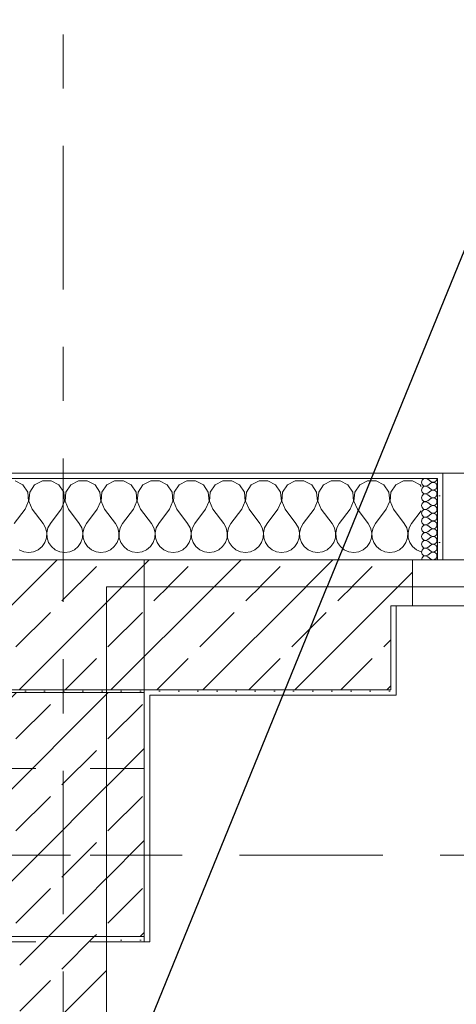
# Model space of a CAD drawing. Header units: metres. Extents: x -4 to 100, y -11 to 17.
# Tile 188 of 256: x 11.25 to 12.056, y 12.875 to 14.691. Entities that reach past the tile are written whole.
import ezdxf

# ---------------------------------------------------------------- set-up
doc = ezdxf.new("R2010")
doc.units = ezdxf.units.M
doc.header["$MEASUREMENT"] = 0
for name, pattern in [('Achse', [0.2, 0.1, -0.05, 0, -0.05]), ('Strichlinie doppelt', [0.546806, 0.264583, -0.105833, 0.070556, -0.105833]), ('Untersicht', [0.1, 0.075, -0.025]), ('Wipeout_Contour', [1, 0, -1])]:
    doc.linetypes.add(name, pattern=pattern)
for name, color, linetype in [('152 - Bemaßung_ Beschriftung.Ausbau', 7, 'Continuous'), ('451 - Universal.Achsen Raster', 7, 'Continuous'), ('603 - Struktur.Bodenplatte_ Decke Roh', 7, 'Continuous'), ('604 - Struktur.Wand Aussen', 7, 'Continuous'), ('605 - Struktur.Wand Innen', 7, 'Continuous'), ('607 - Struktur.Stütze', 7, 'Continuous'), ('608 - Struktur.Träger', 7, 'Continuous'), ('610 - Struktur.Treppe_ Rampe', 7, 'Continuous'), ('613 - Struktur.Fassade', 7, 'Continuous')]:
    doc.layers.add(name, color=color, linetype=linetype)
doc.styles.add('ERSTELLTER_STIL_2', font='txt')
doc.dimstyles.new('ERSTELLTER_STIL__5', dxfattribs={"dimtxt": 0.1, "dimasz": 0.0532, "dimexe": 0.18, "dimexo": 0.0625, "dimgap": 0, "dimtad": 1, "dimtih": 1, "dimtoh": 1, "dimzin": 0, "dimdsep": 46, "dimtxsty": 'ERSTELLTER_STIL_2', "dimblk": 'ARROWHEAD_2', "dimblk1": 'ARROWHEAD_2', "dimblk2": 'ARROWHEAD_2', "dimcen": 0.09, "dimse1": 1, "dimse2": 1, "dimclrd": 7, "dimclre": 7, "dimclrt": 7, "dimazin": 0, "dimtfac": 1, "dimtdec": 4, "dimtmove": 0, "dimatfit": 3, "dimfxl": 1, "dimtolj": 1, "dimtzin": 0, "dimarcsym": 0})
doc.dimstyles.new('ERSTELLTER_STIL__8', dxfattribs={"dimtxt": 0.18, "dimasz": 0.03648, "dimexe": 0.18, "dimexo": 0.0625, "dimgap": 0, "dimtad": 0, "dimtih": 1, "dimtoh": 1, "dimdec": 4, "dimzin": 0, "dimdsep": 46, "dimcen": 0.09, "dimadec": 0, "dimazin": 0, "dimtfac": 1, "dimtdec": 4, "dimtmove": 0, "dimatfit": 3, "dimldrblk": 'ARROWHEAD_11', "dimfxl": 1, "dimtolj": 1, "dimtzin": 0, "dimarcsym": 0})
pattern_1 = [(45, (0, 0), (-0.0848528, 0.0848528), []), (45, (-0.04243, 0.04243), (-0.0848528, 0.0848528), [0.09, -0.03])]
pattern_2 = [(45, (0, 0), (-0.01767767, 0.01767767), [0, -0.025])]
pattern_3 = [(0, (0, 0), (0, 0.08660254), [0, -0.05]), (0, (0.025, 0.0433), (0, 0.08660254), [0, -0.05])]

# ---------------------------------------------------------------- blocks, each defined once
blk = doc.blocks.new('*X65')
at = {"layer": '604 - Struktur.Wand Aussen', "color": 7, "linetype": 'Continuous', "lineweight": 5}
for p, q in [((11.2558, 13.833), (11.2415, 13.8407)), ((11.2919, 13.8407), (11.2776, 13.833)), ((11.3081, 13.8407), (11.2919, 13.8407)), ((11.3224, 13.833), (11.3081, 13.8407)), ((11.3585, 13.8407), (11.3442, 13.833)), ((11.3748, 13.8407), (11.3585, 13.8407)), ((11.3891, 13.833), (11.3748, 13.8407)), ((11.4252, 13.8407), (11.4109, 13.833)), ((11.4415, 13.8407), (11.4252, 13.8407)), ((11.4558, 13.833), (11.4415, 13.8407)), ((11.4919, 13.8407), (11.4776, 13.833)), ((11.5081, 13.8407), (11.4919, 13.8407)), ((11.5224, 13.833), (11.5081, 13.8407)), ((11.5585, 13.8407), (11.5442, 13.833)), ((11.5748, 13.8407), (11.5585, 13.8407)), ((11.5891, 13.833), (11.5748, 13.8407)), ((11.6252, 13.8407), (11.6109, 13.833)), ((11.6415, 13.8407), (11.6252, 13.8407)), ((11.6558, 13.833), (11.6415, 13.8407)), ((11.6919, 13.8407), (11.6776, 13.833)), ((11.7081, 13.8407), (11.6919, 13.8407)), ((11.7224, 13.833), (11.7081, 13.8407)), ((11.7585, 13.8407), (11.7442, 13.833)), ((11.7748, 13.8407), (11.7585, 13.8407)), ((11.7891, 13.833), (11.7748, 13.8407)), ((11.8252, 13.8407), (11.8109, 13.833)), ((11.8415, 13.8407), (11.8252, 13.8407)), ((11.8558, 13.833), (11.8415, 13.8407)), ((11.8919, 13.8407), (11.8776, 13.833)), ((11.9081, 13.8407), (11.8919, 13.8407)), ((11.9224, 13.833), (11.9081, 13.8407)), ((11.9585, 13.8407), (11.9442, 13.833)), ((11.9748, 13.8407), (11.9585, 13.8407)), ((11.9891, 13.833), (11.9748, 13.8407)), ((11.2648, 13.8195), (11.2558, 13.833)), ((11.2776, 13.833), (11.2686, 13.8195)), ((11.3314, 13.8195), (11.3224, 13.833)), ((11.3442, 13.833), (11.3352, 13.8195)), ((11.3981, 13.8195), (11.3891, 13.833)), ((11.4109, 13.833), (11.4019, 13.8195)), ((11.4648, 13.8195), (11.4558, 13.833)), ((11.4776, 13.833), (11.4686, 13.8195)), ((11.5314, 13.8195), (11.5224, 13.833)), ((11.5442, 13.833), (11.5352, 13.8195)), ((11.5981, 13.8195), (11.5891, 13.833)), ((11.6109, 13.833), (11.6019, 13.8195)), ((11.6648, 13.8195), (11.6558, 13.833)), ((11.6776, 13.833), (11.6686, 13.8195)), ((11.7314, 13.8195), (11.7224, 13.833)), ((11.7442, 13.833), (11.7352, 13.8195)), ((11.7981, 13.8195), (11.7891, 13.833)), ((11.8109, 13.833), (11.8019, 13.8195)), ((11.8648, 13.8195), (11.8558, 13.833)), ((11.8776, 13.833), (11.8686, 13.8195)), ((11.9314, 13.8195), (11.9224, 13.833)), ((11.9442, 13.833), (11.9352, 13.8195)), ((11.991, 13.8301), (11.9891, 13.833)), ((11.26, 13.7883), (11.2663, 13.8033)), ((11.2663, 13.8033), (11.2648, 13.8195)), ((11.2686, 13.8195), (11.267, 13.8033)), ((11.267, 13.8033), (11.2733, 13.7883)), ((11.3267, 13.7883), (11.333, 13.8033)), ((11.333, 13.8033), (11.3314, 13.8195)), ((11.3352, 13.8195), (11.3337, 13.8033)), ((11.3337, 13.8033), (11.34, 13.7883)), ((11.3933, 13.7883), (11.3996, 13.8033)), ((11.3996, 13.8033), (11.3981, 13.8195)), ((11.4019, 13.8195), (11.4004, 13.8033)), ((11.4004, 13.8033), (11.4067, 13.7883)), ((11.46, 13.7883), (11.4663, 13.8033)), ((11.4663, 13.8033), (11.4648, 13.8195)), ((11.4686, 13.8195), (11.467, 13.8033)), ((11.467, 13.8033), (11.4733, 13.7883)), ((11.5267, 13.7883), (11.533, 13.8033)), ((11.533, 13.8033), (11.5314, 13.8195)), ((11.5352, 13.8195), (11.5337, 13.8033)), ((11.5337, 13.8033), (11.54, 13.7883)), ((11.5933, 13.7883), (11.5996, 13.8033)), ((11.5996, 13.8033), (11.5981, 13.8195)), ((11.6019, 13.8195), (11.6004, 13.8033)), ((11.6004, 13.8033), (11.6067, 13.7883)), ((11.66, 13.7883), (11.6663, 13.8033)), ((11.6663, 13.8033), (11.6648, 13.8195)), ((11.6686, 13.8195), (11.667, 13.8033)), ((11.667, 13.8033), (11.6733, 13.7883)), ((11.7267, 13.7883), (11.733, 13.8033)), ((11.733, 13.8033), (11.7314, 13.8195)), ((11.7352, 13.8195), (11.7337, 13.8033)), ((11.7337, 13.8033), (11.74, 13.7883)), ((11.7933, 13.7883), (11.7996, 13.8033)), ((11.7996, 13.8033), (11.7981, 13.8195)), ((11.8019, 13.8195), (11.8004, 13.8033)), ((11.8004, 13.8033), (11.8067, 13.7883)), ((11.86, 13.7883), (11.8663, 13.8033)), ((11.8663, 13.8033), (11.8648, 13.8195)), ((11.8686, 13.8195), (11.867, 13.8033)), ((11.867, 13.8033), (11.8733, 13.7883)), ((11.9267, 13.7883), (11.933, 13.8033)), ((11.933, 13.8033), (11.9314, 13.8195)), ((11.9352, 13.8195), (11.9337, 13.8033)), ((11.9337, 13.8033), (11.94, 13.7883)), ((11.26, 13.7883), (11.24, 13.7617)), ((11.2733, 13.7883), (11.2933, 13.7617)), ((11.3267, 13.7883), (11.3067, 13.7617)), ((11.34, 13.7883), (11.36, 13.7617)), ((11.3933, 13.7883), (11.3733, 13.7617)), ((11.4067, 13.7883), (11.4267, 13.7617)), ((11.46, 13.7883), (11.44, 13.7617)), ((11.4733, 13.7883), (11.4933, 13.7617)), ((11.5267, 13.7883), (11.5067, 13.7617)), ((11.54, 13.7883), (11.56, 13.7617)), ((11.5933, 13.7883), (11.5733, 13.7617)), ((11.6067, 13.7883), (11.6267, 13.7617)), ((11.66, 13.7883), (11.64, 13.7617)), ((11.6733, 13.7883), (11.6933, 13.7617)), ((11.7267, 13.7883), (11.7067, 13.7617)), ((11.74, 13.7883), (11.76, 13.7617)), ((11.7933, 13.7883), (11.7733, 13.7617)), ((11.8067, 13.7883), (11.8267, 13.7617)), ((11.86, 13.7883), (11.84, 13.7617)), ((11.8733, 13.7883), (11.8933, 13.7617)), ((11.9267, 13.7883), (11.9067, 13.7617)), ((11.94, 13.7883), (11.96, 13.7617)), ((11.991, 13.7852), (11.9733, 13.7617)), ((11.2978, 13.7536), (11.2933, 13.7617)), ((11.2999, 13.7447), (11.2978, 13.7536)), ((11.3022, 13.7536), (11.3001, 13.7447)), ((11.3067, 13.7617), (11.3022, 13.7536)), ((11.3645, 13.7536), (11.36, 13.7617)), ((11.3665, 13.7447), (11.3645, 13.7536)), ((11.3689, 13.7536), (11.3668, 13.7447)), ((11.3733, 13.7617), (11.3689, 13.7536)), ((11.4311, 13.7536), (11.4267, 13.7617)), ((11.4332, 13.7447), (11.4311, 13.7536)), ((11.4355, 13.7536), (11.4335, 13.7447)), ((11.44, 13.7617), (11.4355, 13.7536)), ((11.4978, 13.7536), (11.4933, 13.7617)), ((11.4999, 13.7447), (11.4978, 13.7536)), ((11.5022, 13.7536), (11.5001, 13.7447)), ((11.5067, 13.7617), (11.5022, 13.7536)), ((11.5645, 13.7536), (11.56, 13.7617)), ((11.5665, 13.7447), (11.5645, 13.7536)), ((11.5689, 13.7536), (11.5668, 13.7447)), ((11.5733, 13.7617), (11.5689, 13.7536)), ((11.6311, 13.7536), (11.6267, 13.7617)), ((11.6332, 13.7447), (11.6311, 13.7536)), ((11.6355, 13.7536), (11.6335, 13.7447)), ((11.64, 13.7617), (11.6355, 13.7536)), ((11.6978, 13.7536), (11.6933, 13.7617)), ((11.6999, 13.7447), (11.6978, 13.7536)), ((11.7022, 13.7536), (11.7001, 13.7447)), ((11.7067, 13.7617), (11.7022, 13.7536)), ((11.7645, 13.7536), (11.76, 13.7617)), ((11.7665, 13.7447), (11.7645, 13.7536)), ((11.7689, 13.7536), (11.7668, 13.7447)), ((11.7733, 13.7617), (11.7689, 13.7536)), ((11.8311, 13.7536), (11.8267, 13.7617)), ((11.8332, 13.7447), (11.8311, 13.7536)), ((11.8355, 13.7536), (11.8335, 13.7447)), ((11.84, 13.7617), (11.8355, 13.7536)), ((11.8978, 13.7536), (11.8933, 13.7617)), ((11.8999, 13.7447), (11.8978, 13.7536)), ((11.9022, 13.7536), (11.9001, 13.7447)), ((11.9067, 13.7617), (11.9022, 13.7536)), ((11.9645, 13.7536), (11.96, 13.7617)), ((11.9665, 13.7447), (11.9645, 13.7536)), ((11.9689, 13.7536), (11.9668, 13.7447)), ((11.9733, 13.7617), (11.9689, 13.7536)), ((11.2965, 13.7268), (11.2994, 13.7355)), ((11.2994, 13.7355), (11.2999, 13.7447)), ((11.3001, 13.7447), (11.3006, 13.7355)), ((11.3006, 13.7355), (11.3035, 13.7268)), ((11.3631, 13.7268), (11.3661, 13.7355)), ((11.3661, 13.7355), (11.3665, 13.7447)), ((11.3668, 13.7447), (11.3672, 13.7355)), ((11.3672, 13.7355), (11.3702, 13.7268)), ((11.4298, 13.7268), (11.4328, 13.7355)), ((11.4328, 13.7355), (11.4332, 13.7447)), ((11.4335, 13.7447), (11.4339, 13.7355)), ((11.4339, 13.7355), (11.4369, 13.7268)), ((11.4965, 13.7268), (11.4994, 13.7355)), ((11.4994, 13.7355), (11.4999, 13.7447)), ((11.5001, 13.7447), (11.5006, 13.7355)), ((11.5006, 13.7355), (11.5035, 13.7268)), ((11.5631, 13.7268), (11.5661, 13.7355)), ((11.5661, 13.7355), (11.5665, 13.7447)), ((11.5668, 13.7447), (11.5672, 13.7355)), ((11.5672, 13.7355), (11.5702, 13.7268)), ((11.6298, 13.7268), (11.6328, 13.7355)), ((11.6328, 13.7355), (11.6332, 13.7447)), ((11.6335, 13.7447), (11.6339, 13.7355)), ((11.6339, 13.7355), (11.6369, 13.7268)), ((11.6965, 13.7268), (11.6994, 13.7355)), ((11.6994, 13.7355), (11.6999, 13.7447)), ((11.7001, 13.7447), (11.7006, 13.7355)), ((11.7006, 13.7355), (11.7035, 13.7268)), ((11.7631, 13.7268), (11.7661, 13.7355)), ((11.7661, 13.7355), (11.7665, 13.7447)), ((11.7668, 13.7447), (11.7672, 13.7355)), ((11.7672, 13.7355), (11.7702, 13.7268)), ((11.8298, 13.7268), (11.8328, 13.7355)), ((11.8328, 13.7355), (11.8332, 13.7447)), ((11.8335, 13.7447), (11.8339, 13.7355)), ((11.8339, 13.7355), (11.8369, 13.7268)), ((11.8965, 13.7268), (11.8994, 13.7355)), ((11.8994, 13.7355), (11.8999, 13.7447)), ((11.9001, 13.7447), (11.9006, 13.7355)), ((11.9006, 13.7355), (11.9035, 13.7268)), ((11.9631, 13.7268), (11.9661, 13.7355)), ((11.9661, 13.7355), (11.9665, 13.7447)), ((11.9668, 13.7447), (11.9672, 13.7355)), ((11.9672, 13.7355), (11.9702, 13.7268)), ((11.2491, 13.7133), (11.2576, 13.7096)), ((11.2758, 13.7096), (11.2842, 13.7133)), ((11.2842, 13.7133), (11.2913, 13.7192)), ((11.2913, 13.7192), (11.2965, 13.7268)), ((11.3035, 13.7268), (11.3087, 13.7192)), ((11.3087, 13.7192), (11.3158, 13.7133)), ((11.3158, 13.7133), (11.3242, 13.7096)), ((11.3424, 13.7096), (11.3509, 13.7133)), ((11.3509, 13.7133), (11.3579, 13.7192)), ((11.3579, 13.7192), (11.3631, 13.7268)), ((11.3702, 13.7268), (11.3754, 13.7192)), ((11.3754, 13.7192), (11.3825, 13.7133)), ((11.3825, 13.7133), (11.3909, 13.7096)), ((11.4091, 13.7096), (11.4175, 13.7133)), ((11.4175, 13.7133), (11.4246, 13.7192)), ((11.4246, 13.7192), (11.4298, 13.7268)), ((11.4369, 13.7268), (11.4421, 13.7192)), ((11.4421, 13.7192), (11.4491, 13.7133)), ((11.4491, 13.7133), (11.4576, 13.7096)), ((11.4758, 13.7096), (11.4842, 13.7133)), ((11.4842, 13.7133), (11.4913, 13.7192)), ((11.4913, 13.7192), (11.4965, 13.7268)), ((11.5035, 13.7268), (11.5087, 13.7192)), ((11.5087, 13.7192), (11.5158, 13.7133)), ((11.5158, 13.7133), (11.5242, 13.7096)), ((11.5424, 13.7096), (11.5509, 13.7133)), ((11.5509, 13.7133), (11.5579, 13.7192)), ((11.5579, 13.7192), (11.5631, 13.7268)), ((11.5702, 13.7268), (11.5754, 13.7192)), ((11.5754, 13.7192), (11.5825, 13.7133)), ((11.5825, 13.7133), (11.5909, 13.7096)), ((11.6091, 13.7096), (11.6175, 13.7133)), ((11.6175, 13.7133), (11.6246, 13.7192)), ((11.6246, 13.7192), (11.6298, 13.7268)), ((11.6369, 13.7268), (11.6421, 13.7192)), ((11.6421, 13.7192), (11.6491, 13.7133)), ((11.6491, 13.7133), (11.6576, 13.7096)), ((11.6758, 13.7096), (11.6842, 13.7133)), ((11.6842, 13.7133), (11.6913, 13.7192)), ((11.6913, 13.7192), (11.6965, 13.7268)), ((11.7035, 13.7268), (11.7087, 13.7192)), ((11.7087, 13.7192), (11.7158, 13.7133)), ((11.7158, 13.7133), (11.7242, 13.7096)), ((11.7424, 13.7096), (11.7509, 13.7133)), ((11.7509, 13.7133), (11.7579, 13.7192)), ((11.7579, 13.7192), (11.7631, 13.7268)), ((11.7702, 13.7268), (11.7754, 13.7192)), ((11.7754, 13.7192), (11.7825, 13.7133)), ((11.7825, 13.7133), (11.7909, 13.7096)), ((11.8091, 13.7096), (11.8175, 13.7133)), ((11.8175, 13.7133), (11.8246, 13.7192)), ((11.8246, 13.7192), (11.8298, 13.7268)), ((11.8369, 13.7268), (11.8421, 13.7192)), ((11.8421, 13.7192), (11.8491, 13.7133)), ((11.8491, 13.7133), (11.8576, 13.7096)), ((11.8758, 13.7096), (11.8842, 13.7133)), ((11.8842, 13.7133), (11.8913, 13.7192)), ((11.8913, 13.7192), (11.8965, 13.7268)), ((11.9035, 13.7268), (11.9087, 13.7192)), ((11.9087, 13.7192), (11.9158, 13.7133)), ((11.9158, 13.7133), (11.9242, 13.7096)), ((11.9424, 13.7096), (11.9509, 13.7133)), ((11.9509, 13.7133), (11.9579, 13.7192)), ((11.9579, 13.7192), (11.9631, 13.7268)), ((11.9702, 13.7268), (11.9754, 13.7192)), ((11.9754, 13.7192), (11.9825, 13.7133)), ((11.9825, 13.7133), (11.9909, 13.7096)), ((11.2576, 13.7096), (11.2667, 13.7083)), ((11.2667, 13.7083), (11.2758, 13.7096)), ((11.3242, 13.7096), (11.3333, 13.7083)), ((11.3333, 13.7083), (11.3424, 13.7096)), ((11.3909, 13.7096), (11.4, 13.7083)), ((11.4, 13.7083), (11.4091, 13.7096)), ((11.4576, 13.7096), (11.4667, 13.7083)), ((11.4667, 13.7083), (11.4758, 13.7096)), ((11.5242, 13.7096), (11.5333, 13.7083)), ((11.5333, 13.7083), (11.5424, 13.7096)), ((11.5909, 13.7096), (11.6, 13.7083)), ((11.6, 13.7083), (11.6091, 13.7096)), ((11.6576, 13.7096), (11.6667, 13.7083)), ((11.6667, 13.7083), (11.6758, 13.7096)), ((11.7242, 13.7096), (11.7333, 13.7083)), ((11.7333, 13.7083), (11.7424, 13.7096)), ((11.7909, 13.7096), (11.8, 13.7083)), ((11.8, 13.7083), (11.8091, 13.7096)), ((11.8576, 13.7096), (11.8667, 13.7083)), ((11.8667, 13.7083), (11.8758, 13.7096)), ((11.9242, 13.7096), (11.9333, 13.7083)), ((11.9333, 13.7083), (11.9424, 13.7096)), ((11.9909, 13.7096), (11.991, 13.7096))]:
    blk.add_line(p, q, dxfattribs=at)
blk = doc.blocks.new('*X113')
at = {"layer": '604 - Struktur.Wand Aussen', "color": 7, "linetype": 'Continuous', "lineweight": 5}
for p, q in [((11.9928, 13.8416), (11.9917, 13.8379)), ((11.9957, 13.8442), (11.9928, 13.8416)), ((11.9995, 13.845), (11.9957, 13.8442)), ((12.0031, 13.8436), (11.9995, 13.845)), ((12.0031, 13.8436), (12.0088, 13.8393)), ((12.0088, 13.8393), (12.0106, 13.8383)), ((12.0163, 13.8386), (12.018, 13.8397)), ((12.018, 13.8397), (12.0192, 13.8412)), ((12.0192, 13.8412), (12.02, 13.843)), ((12.02, 13.843), (12.0203, 13.845)), ((11.9917, 13.8379), (11.9928, 13.8341)), ((11.9928, 13.8273), (11.9917, 13.8236)), ((11.9917, 13.8236), (11.9928, 13.8198)), ((11.9928, 13.8341), (11.9957, 13.8315)), ((11.9957, 13.83), (11.9928, 13.8273)), ((11.9957, 13.8315), (11.9995, 13.8307)), ((11.9995, 13.8307), (11.9957, 13.83)), ((11.9995, 13.8307), (12.0031, 13.8321)), ((12.0031, 13.8293), (11.9995, 13.8307)), ((12.0031, 13.8321), (12.0088, 13.8364)), ((12.0031, 13.8293), (12.0088, 13.825)), ((12.0031, 13.8179), (12.0088, 13.8221)), ((12.0106, 13.8374), (12.0088, 13.8364)), ((12.0088, 13.825), (12.0106, 13.824)), ((12.0106, 13.8231), (12.0088, 13.8221)), ((12.0106, 13.8383), (12.0125, 13.8379)), ((12.0125, 13.8378), (12.0106, 13.8374)), ((12.0106, 13.824), (12.0125, 13.8236)), ((12.0125, 13.8235), (12.0106, 13.8231)), ((12.0125, 13.8379), (12.0145, 13.838)), ((12.0145, 13.8377), (12.0125, 13.8378)), ((12.0125, 13.8236), (12.0145, 13.8237)), ((12.0145, 13.8234), (12.0125, 13.8235)), ((12.0145, 13.838), (12.0163, 13.8386)), ((12.0163, 13.8371), (12.0145, 13.8377)), ((12.0145, 13.8237), (12.0163, 13.8243)), ((12.0163, 13.8228), (12.0145, 13.8234)), ((12.018, 13.836), (12.0163, 13.8371)), ((12.0163, 13.8243), (12.018, 13.8254)), ((12.018, 13.8217), (12.0163, 13.8228)), ((12.0192, 13.8345), (12.018, 13.836)), ((12.018, 13.8254), (12.0192, 13.827)), ((12.0192, 13.8202), (12.018, 13.8217)), ((12.02, 13.8327), (12.0192, 13.8345)), ((12.0192, 13.827), (12.02, 13.8288)), ((12.0203, 13.8307), (12.02, 13.8327)), ((12.02, 13.8288), (12.0203, 13.8307)), ((11.9928, 13.813), (11.9917, 13.8093)), ((11.9917, 13.8093), (11.9928, 13.8055)), ((11.9928, 13.8198), (11.9957, 13.8172)), ((11.9957, 13.8157), (11.9928, 13.813)), ((11.9928, 13.8055), (11.9957, 13.8029)), ((11.9957, 13.8172), (11.9995, 13.8165)), ((11.9995, 13.8164), (11.9957, 13.8157)), ((11.9957, 13.8029), (11.9995, 13.8022)), ((11.9995, 13.8165), (12.0031, 13.8179)), ((12.0031, 13.815), (11.9995, 13.8164)), ((11.9995, 13.8022), (12.0031, 13.8036)), ((12.0031, 13.815), (12.0088, 13.8107)), ((12.0031, 13.8036), (12.0088, 13.8079)), ((12.0088, 13.8107), (12.0106, 13.8098)), ((12.0106, 13.8088), (12.0088, 13.8079)), ((12.0106, 13.8098), (12.0125, 13.8093)), ((12.0125, 13.8093), (12.0106, 13.8088)), ((12.0125, 13.8093), (12.0145, 13.8094)), ((12.0145, 13.8092), (12.0125, 13.8093)), ((12.0145, 13.8094), (12.0163, 13.81)), ((12.0163, 13.8085), (12.0145, 13.8092)), ((12.0163, 13.81), (12.018, 13.8112)), ((12.018, 13.8074), (12.0163, 13.8085)), ((12.018, 13.8112), (12.0192, 13.8127)), ((12.0192, 13.8059), (12.018, 13.8074)), ((12.02, 13.8184), (12.0192, 13.8202)), ((12.0192, 13.8127), (12.02, 13.8145)), ((12.02, 13.8041), (12.0192, 13.8059)), ((12.0203, 13.8164), (12.02, 13.8184)), ((12.02, 13.8145), (12.0203, 13.8164)), ((12.0203, 13.8021), (12.02, 13.8041)), ((11.9928, 13.7988), (11.9917, 13.795)), ((11.9917, 13.795), (11.9928, 13.7912)), ((11.9957, 13.8014), (11.9928, 13.7988)), ((11.9928, 13.7912), (11.9957, 13.7886)), ((11.9957, 13.7871), (11.9928, 13.7845)), ((11.9995, 13.8021), (11.9957, 13.8014)), ((11.9957, 13.7886), (11.9995, 13.7879)), ((11.9995, 13.7878), (11.9957, 13.7871)), ((12.0031, 13.8007), (11.9995, 13.8021)), ((11.9995, 13.7879), (12.0031, 13.7893)), ((12.0031, 13.7864), (11.9995, 13.7878)), ((12.0031, 13.8007), (12.0088, 13.7964)), ((12.0031, 13.7893), (12.0088, 13.7936)), ((12.0031, 13.7864), (12.0088, 13.7821)), ((12.0088, 13.7964), (12.0106, 13.7955)), ((12.0106, 13.7945), (12.0088, 13.7936)), ((12.0106, 13.7955), (12.0125, 13.795)), ((12.0125, 13.795), (12.0106, 13.7945)), ((12.0125, 13.795), (12.0145, 13.7951)), ((12.0145, 13.7949), (12.0125, 13.795)), ((12.0145, 13.7951), (12.0163, 13.7958)), ((12.0163, 13.7942), (12.0145, 13.7949)), ((12.0163, 13.7958), (12.018, 13.7969)), ((12.018, 13.7931), (12.0163, 13.7942)), ((12.018, 13.7969), (12.0192, 13.7984)), ((12.0192, 13.7916), (12.018, 13.7931)), ((12.0192, 13.7984), (12.02, 13.8002)), ((12.02, 13.7898), (12.0192, 13.7916)), ((12.0192, 13.7841), (12.02, 13.7859)), ((12.02, 13.8002), (12.0203, 13.8021)), ((12.0203, 13.7879), (12.02, 13.7898)), ((12.02, 13.7859), (12.0203, 13.7879)), ((11.9928, 13.7845), (11.9917, 13.7807)), ((11.9917, 13.7807), (11.9928, 13.777)), ((11.9928, 13.7702), (11.9917, 13.7664)), ((11.9928, 13.777), (11.9957, 13.7743)), ((11.9957, 13.7728), (11.9928, 13.7702)), ((11.9957, 13.7743), (11.9995, 13.7736)), ((11.9995, 13.7735), (11.9957, 13.7728)), ((11.9995, 13.7736), (12.0031, 13.775)), ((12.0031, 13.7721), (11.9995, 13.7735)), ((12.0031, 13.775), (12.0088, 13.7793)), ((12.0031, 13.7721), (12.0088, 13.7679)), ((12.0088, 13.7821), (12.0106, 13.7812)), ((12.0106, 13.7802), (12.0088, 13.7793)), ((12.0088, 13.7679), (12.0106, 13.7669)), ((12.0106, 13.7812), (12.0125, 13.7807)), ((12.0125, 13.7807), (12.0106, 13.7802)), ((12.0106, 13.7669), (12.0125, 13.7665)), ((12.0125, 13.7807), (12.0145, 13.7808)), ((12.0145, 13.7806), (12.0125, 13.7807)), ((12.0125, 13.7665), (12.0145, 13.7666)), ((12.0145, 13.7808), (12.0163, 13.7815)), ((12.0163, 13.78), (12.0145, 13.7806)), ((12.0145, 13.7666), (12.0163, 13.7672)), ((12.0163, 13.7815), (12.018, 13.7826)), ((12.018, 13.7788), (12.0163, 13.78)), ((12.0163, 13.7672), (12.018, 13.7683)), ((12.018, 13.7826), (12.0192, 13.7841)), ((12.0192, 13.7773), (12.018, 13.7788)), ((12.018, 13.7683), (12.0192, 13.7698)), ((12.02, 13.7755), (12.0192, 13.7773)), ((12.0192, 13.7698), (12.02, 13.7716)), ((12.0203, 13.7736), (12.02, 13.7755)), ((12.02, 13.7716), (12.0203, 13.7736)), ((11.9917, 13.7664), (11.9928, 13.7627)), ((11.9928, 13.7559), (11.9917, 13.7521)), ((11.9917, 13.7521), (11.9928, 13.7484)), ((11.9928, 13.7627), (11.9957, 13.76)), ((11.9957, 13.7585), (11.9928, 13.7559)), ((11.9928, 13.7484), (11.9957, 13.7458)), ((11.9957, 13.76), (11.9995, 13.7593)), ((11.9995, 13.7593), (11.9957, 13.7585)), ((11.9995, 13.7593), (12.0031, 13.7607)), ((12.0031, 13.7579), (11.9995, 13.7593)), ((12.0031, 13.7607), (12.0088, 13.765)), ((12.0031, 13.7579), (12.0088, 13.7536)), ((12.0031, 13.7464), (12.0088, 13.7507)), ((12.0106, 13.766), (12.0088, 13.765)), ((12.0088, 13.7536), (12.0106, 13.7526)), ((12.0106, 13.7517), (12.0088, 13.7507)), ((12.0125, 13.7664), (12.0106, 13.766)), ((12.0106, 13.7526), (12.0125, 13.7522)), ((12.0125, 13.7521), (12.0106, 13.7517)), ((12.0145, 13.7663), (12.0125, 13.7664)), ((12.0125, 13.7522), (12.0145, 13.7523)), ((12.0145, 13.752), (12.0125, 13.7521)), ((12.0163, 13.7657), (12.0145, 13.7663)), ((12.0145, 13.7523), (12.0163, 13.7529)), ((12.0163, 13.7514), (12.0145, 13.752)), ((12.018, 13.7646), (12.0163, 13.7657)), ((12.0163, 13.7529), (12.018, 13.754)), ((12.018, 13.7503), (12.0163, 13.7514)), ((12.0192, 13.763), (12.018, 13.7646)), ((12.018, 13.754), (12.0192, 13.7555)), ((12.0192, 13.7488), (12.018, 13.7503)), ((12.02, 13.7612), (12.0192, 13.763)), ((12.0192, 13.7555), (12.02, 13.7573)), ((12.02, 13.747), (12.0192, 13.7488)), ((12.0203, 13.7593), (12.02, 13.7612)), ((12.02, 13.7573), (12.0203, 13.7593)), ((11.9928, 13.7416), (11.9917, 13.7379)), ((11.9917, 13.7379), (11.9928, 13.7341)), ((11.9957, 13.7442), (11.9928, 13.7416)), ((11.9928, 13.7341), (11.9957, 13.7315)), ((11.9957, 13.7458), (11.9995, 13.745)), ((11.9995, 13.745), (11.9957, 13.7442)), ((11.9957, 13.7315), (11.9995, 13.7307)), ((11.9995, 13.7307), (11.9957, 13.73)), ((11.9995, 13.745), (12.0031, 13.7464)), ((12.0031, 13.7436), (11.9995, 13.745)), ((11.9995, 13.7307), (12.0031, 13.7321)), ((12.0031, 13.7293), (11.9995, 13.7307)), ((12.0031, 13.7436), (12.0088, 13.7393)), ((12.0031, 13.7321), (12.0088, 13.7364)), ((12.0088, 13.7393), (12.0106, 13.7383)), ((12.0106, 13.7374), (12.0088, 13.7364)), ((12.0106, 13.7383), (12.0125, 13.7379)), ((12.0125, 13.7378), (12.0106, 13.7374)), ((12.0125, 13.7379), (12.0145, 13.738)), ((12.0145, 13.7377), (12.0125, 13.7378)), ((12.0145, 13.738), (12.0163, 13.7386)), ((12.0163, 13.7371), (12.0145, 13.7377)), ((12.0163, 13.7386), (12.018, 13.7397)), ((12.018, 13.736), (12.0163, 13.7371)), ((12.018, 13.7397), (12.0192, 13.7412)), ((12.0192, 13.7345), (12.018, 13.736)), ((12.0192, 13.7412), (12.02, 13.743)), ((12.02, 13.7327), (12.0192, 13.7345)), ((12.0203, 13.745), (12.02, 13.747)), ((12.02, 13.743), (12.0203, 13.745)), ((12.0203, 13.7307), (12.02, 13.7327)), ((12.02, 13.7288), (12.0203, 13.7307)), ((11.9928, 13.7273), (11.9917, 13.7236)), ((11.9917, 13.7236), (11.9928, 13.7198)), ((11.9928, 13.713), (11.9917, 13.7093)), ((11.9957, 13.73), (11.9928, 13.7273)), ((11.9928, 13.7198), (11.9957, 13.7172)), ((11.9957, 13.7157), (11.9928, 13.713)), ((11.9957, 13.7172), (11.9995, 13.7165)), ((11.9995, 13.7164), (11.9957, 13.7157)), ((11.9995, 13.7165), (12.0031, 13.7179)), ((12.0031, 13.715), (11.9995, 13.7164)), ((12.0031, 13.7293), (12.0088, 13.725)), ((12.0031, 13.7179), (12.0088, 13.7221)), ((12.0031, 13.715), (12.0088, 13.7107)), ((12.0088, 13.725), (12.0106, 13.724)), ((12.0106, 13.7231), (12.0088, 13.7221)), ((12.0106, 13.724), (12.0125, 13.7236)), ((12.0125, 13.7235), (12.0106, 13.7231)), ((12.0125, 13.7236), (12.0145, 13.7237)), ((12.0145, 13.7234), (12.0125, 13.7235)), ((12.0145, 13.7237), (12.0163, 13.7243)), ((12.0163, 13.7228), (12.0145, 13.7234)), ((12.0163, 13.7243), (12.018, 13.7254)), ((12.018, 13.7217), (12.0163, 13.7228)), ((12.018, 13.7254), (12.0192, 13.727)), ((12.0192, 13.7202), (12.018, 13.7217)), ((12.018, 13.7112), (12.0192, 13.7127)), ((12.0192, 13.727), (12.02, 13.7288)), ((12.02, 13.7184), (12.0192, 13.7202)), ((12.0192, 13.7127), (12.02, 13.7145)), ((12.0203, 13.7164), (12.02, 13.7184)), ((12.02, 13.7145), (12.0203, 13.7164)), ((11.9917, 13.7093), (11.9928, 13.7055)), ((11.9928, 13.6988), (11.9917, 13.695)), ((11.9928, 13.7055), (11.9957, 13.7029)), ((11.9957, 13.7014), (11.9928, 13.6988)), ((11.9957, 13.7029), (11.9995, 13.7022)), ((11.9995, 13.7021), (11.9957, 13.7014)), ((11.9995, 13.7022), (12.0031, 13.7036)), ((12.0031, 13.7007), (11.9995, 13.7021)), ((12.0031, 13.7036), (12.0088, 13.7079)), ((12.0031, 13.7007), (12.0088, 13.6964)), ((12.0088, 13.7107), (12.0106, 13.7098)), ((12.0106, 13.7088), (12.0088, 13.7079)), ((12.0088, 13.6964), (12.0106, 13.6955)), ((12.0106, 13.7098), (12.0125, 13.7093)), ((12.0125, 13.7093), (12.0106, 13.7088)), ((12.0106, 13.6955), (12.0125, 13.695)), ((12.0125, 13.7093), (12.0145, 13.7094)), ((12.0145, 13.7092), (12.0125, 13.7093)), ((12.0125, 13.695), (12.0145, 13.6951)), ((12.0145, 13.7094), (12.0163, 13.71)), ((12.0163, 13.7085), (12.0145, 13.7092)), ((12.0145, 13.6951), (12.0163, 13.6958)), ((12.0163, 13.71), (12.018, 13.7112)), ((12.018, 13.7074), (12.0163, 13.7085)), ((12.0163, 13.6958), (12.018, 13.6969)), ((12.0192, 13.7059), (12.018, 13.7074)), ((12.018, 13.6969), (12.0192, 13.6984)), ((12.02, 13.7041), (12.0192, 13.7059)), ((12.0192, 13.6984), (12.02, 13.7002)), ((12.0203, 13.7021), (12.02, 13.7041)), ((12.02, 13.7002), (12.0203, 13.7021))]:
    blk.add_line(p, q, dxfattribs=at)
blk = doc.blocks.new('ARROWHEAD_11')
at = {"color": 0, "linetype": 'Continuous', "lineweight": 0}
blk.add_line((0, 0), (-1, 0), dxfattribs=at)
at = {"color": 0, "linetype": 'Continuous', "lineweight": 0, "const_width": 0.25, "flags": 128}
blk.add_lwpolyline([(-0.125, 0, 1), (0.125, 0, 1)], format="xyb", close=True, dxfattribs=at)
blk = doc.blocks.new('*D288')
at = {"layer": '152 - Bemaßung_ Beschriftung.Ausbau', "color": 7, "linetype": 'Continuous', "lineweight": 5}
for p, q in [((10.72, 14.8025), (10.72, 14.9075)), ((10.7402, 14.89), (10.6998, 14.82)), ((11.9952, 14.89), (11.9548, 14.82)), ((8.32, 14.855), (10.72, 14.855)), ((10.72, 14.855), (11.975, 14.855))]:
    blk.add_line(p, q, dxfattribs=at)
at = {"layer": '152 - Bemaßung_ Beschriftung.Ausbau', "color": 7, "lineweight": 5, "insert": (11.1894, 14.8556), "char_height": 0.1, "attachment_point": 7, "style": 'ERSTELLTER_STIL_2'}
blk.add_mtext('\\A1;{\\pql;\\fArial|b0|i0|c0|p38;1,25\\fArial|b0|i0|c0|p38;\\A1{\\H.66x;\\S5^  ;}}', dxfattribs=at)
blk = doc.blocks.new('ARROWHEAD_2')
at = {"color": 0, "linetype": 'Continuous', "lineweight": 0}
for p, q in [((-0.378, -0.655), (0.378, 0.655)), ((0, 0), (-1, 0))]:
    blk.add_line(p, q, dxfattribs=at)
blk = doc.blocks.new('*D289')
at = {"layer": '152 - Bemaßung_ Beschriftung.Ausbau', "color": 7, "linetype": 'Continuous', "lineweight": 5}
for p, q in [((11.975, 14.8025), (11.975, 14.9075)), ((11.9952, 14.89), (11.9548, 14.82)), ((14.2932, 14.89), (14.2528, 14.82)), ((10.72, 14.855), (11.975, 14.855)), ((11.975, 14.855), (14.273, 14.855))]:
    blk.add_line(p, q, dxfattribs=at)
at = {"layer": '152 - Bemaßung_ Beschriftung.Ausbau', "color": 7, "lineweight": 5, "char_height": 0.1, "attachment_point": 7, "style": 'ERSTELLTER_STIL_2'}
for s, insert in [('\\A1;{\\pql;\\fArial|b0|i0|c0|p38;2,29\\fArial|b0|i0|c0|p38;\\A1{\\H.66x;\\S8^  ;}}', (12.9659, 14.8556)), ('\\A1;{\\pql;\\fArial|b0|i0|c0|p38;3,47}', (12.991, 14.735))]:
    blk.add_mtext(s, dxfattribs=dict(at, insert=insert))
blk = doc.blocks.new('*D290')
at = {"layer": '152 - Bemaßung_ Beschriftung.Ausbau', "color": 7, "linetype": 'Continuous', "lineweight": 5}
for p, q in [((14.273, 14.8025), (14.273, 14.9075)), ((14.2932, 14.89), (14.2528, 14.82)), ((15.5602, 14.89), (15.5198, 14.82)), ((11.975, 14.855), (14.273, 14.855)), ((14.273, 14.855), (15.54, 14.855))]:
    blk.add_line(p, q, dxfattribs=at)
at = {"layer": '152 - Bemaßung_ Beschriftung.Ausbau', "color": 7, "lineweight": 5, "insert": (14.7484, 14.8556), "char_height": 0.1, "attachment_point": 7, "style": 'ERSTELLTER_STIL_2'}
blk.add_mtext('\\A1;{\\pql;\\fArial|b0|i0|c0|p38;1,26\\fArial|b0|i0|c0|p38;\\A1{\\H.66x;\\S7^  ;}}', dxfattribs=at)
blk = doc.blocks.new('*D322')
at = {"layer": '152 - Bemaßung_ Beschriftung.Ausbau', "color": 7, "linetype": 'Continuous', "lineweight": 5}
for p, q in [((7.8152, 15.39), (7.7748, 15.32)), ((11.2702, 15.39), (11.2298, 15.32)), ((7.795, 15.355), (11.25, 15.355))]:
    blk.add_line(p, q, dxfattribs=at)
at = {"layer": '152 - Bemaßung_ Beschriftung.Ausbau', "color": 7, "lineweight": 5, "char_height": 0.1, "attachment_point": 7, "style": 'ERSTELLTER_STIL_2'}
for s, insert in [('\\A1;{\\pql;\\fArial|b0|i0|c0|p38;3,45\\fArial|b0|i0|c0|p38;\\A1{\\H.66x;\\S5^  ;}}', (9.2885, 15.3556)), ('\\A1;{\\pql;\\fArial|b0|i0|c0|p38;16}', (11.078, 15.375))]:
    blk.add_mtext(s, dxfattribs=dict(at, insert=insert))
blk = doc.blocks.new('*D323')
at = {"layer": '152 - Bemaßung_ Beschriftung.Ausbau', "color": 7, "linetype": 'Continuous', "lineweight": 5}
for p, q in [((11.25, 15.3025), (11.25, 15.4075)), ((11.41, 15.3025), (11.41, 15.4075)), ((11.2702, 15.39), (11.2298, 15.32)), ((11.4302, 15.39), (11.3898, 15.32)), ((7.795, 15.355), (11.25, 15.355)), ((11.25, 15.355), (11.41, 15.355)), ((11.41, 15.355), (14.84, 15.355))]:
    blk.add_line(p, q, dxfattribs=at)
blk = doc.blocks.new('*D324')
at = {"layer": '152 - Bemaßung_ Beschriftung.Ausbau', "color": 7, "linetype": 'Continuous', "lineweight": 5}
for p, q in [((14.84, 15.3025), (14.84, 15.4075)), ((11.4302, 15.39), (11.3898, 15.32)), ((14.8602, 15.39), (14.8198, 15.32)), ((11.41, 15.355), (14.84, 15.355)), ((14.84, 15.355), (15, 15.355))]:
    blk.add_line(p, q, dxfattribs=at)
at = {"layer": '152 - Bemaßung_ Beschriftung.Ausbau', "color": 7, "lineweight": 5, "char_height": 0.1, "attachment_point": 7, "style": 'ERSTELLTER_STIL_2'}
for s, insert in [('\\A1;{\\pql;\\fArial|b0|i0|c0|p38;3,43}', (12.9161, 15.375)), ('\\A1;{\\pql;\\fArial|b0|i0|c0|p38;16}', (14.668, 15.375))]:
    blk.add_mtext(s, dxfattribs=dict(at, insert=insert))
blk = doc.blocks.new('*D359')
at = {"layer": '152 - Bemaßung_ Beschriftung.Ausbau', "color": 7, "linetype": 'Continuous', "lineweight": 5}
for p, q in [((7.88, 15.8025), (7.88, 15.9075)), ((11.18, 15.8025), (11.18, 15.9075)), ((7.9002, 15.89), (7.8598, 15.82)), ((11.2002, 15.89), (11.1598, 15.82)), ((7.58, 15.855), (7.88, 15.855)), ((7.88, 15.855), (11.18, 15.855)), ((11.18, 15.855), (11.48, 15.855))]:
    blk.add_line(p, q, dxfattribs=at)
at = {"layer": '152 - Bemaßung_ Beschriftung.Ausbau', "color": 7, "lineweight": 5, "insert": (9.397, 15.875), "char_height": 0.1, "attachment_point": 7, "style": 'ERSTELLTER_STIL_2'}
blk.add_mtext('\\A1;{\\pql;\\fArial|b0|i0|c0|p38;3,30}', dxfattribs=at)
blk = doc.blocks.new('*D360')
at = {"layer": '152 - Bemaßung_ Beschriftung.Ausbau', "color": 7, "linetype": 'Continuous', "lineweight": 5}
for p, q in [((11.2002, 15.89), (11.1598, 15.82)), ((11.5002, 15.89), (11.4598, 15.82)), ((11.18, 15.855), (11.48, 15.855))]:
    blk.add_line(p, q, dxfattribs=at)
at = {"layer": '152 - Bemaßung_ Beschriftung.Ausbau', "color": 7, "lineweight": 5, "insert": (11.2541, 15.875), "char_height": 0.1, "attachment_point": 7, "style": 'ERSTELLTER_STIL_2'}
blk.add_mtext('\\A1;{\\pql;\\fArial|b0|i0|c0|p38;30}', dxfattribs=at)
blk = doc.blocks.new('*D361')
at = {"layer": '152 - Bemaßung_ Beschriftung.Ausbau', "color": 7, "linetype": 'Continuous', "lineweight": 5}
for p, q in [((11.48, 15.8025), (11.48, 15.9075)), ((14.78, 15.8025), (14.78, 15.9075)), ((11.5002, 15.89), (11.4598, 15.82)), ((14.8002, 15.89), (14.7598, 15.82)), ((11.18, 15.855), (11.48, 15.855)), ((11.48, 15.855), (14.78, 15.855)), ((14.78, 15.855), (15.08, 15.855))]:
    blk.add_line(p, q, dxfattribs=at)
at = {"layer": '152 - Bemaßung_ Beschriftung.Ausbau', "color": 7, "lineweight": 5, "insert": (12.997, 15.875), "char_height": 0.1, "attachment_point": 7, "style": 'ERSTELLTER_STIL_2'}
blk.add_mtext('\\A1;{\\pql;\\fArial|b0|i0|c0|p38;3,30}', dxfattribs=at)

msp = doc.modelspace()

# ---------------------------------------------------------------- hatches: boundary and pattern name
at = {"layer": '604 - Struktur.Wand Aussen', "linetype": 'Continuous', "lineweight": 0, "true_color": 0x000000}
h = msp.add_hatch(dxfattribs=at)
h.set_pattern_fill('Verputz_0001', color=18, style=0, pattern_type=2)
h.set_pattern_definition(pattern_3)
h.paths.add_polyline_path([(10.63, 13.855), (10.63, 13.845), (12.021, 13.845), (12.021, 13.855)])
h = msp.add_hatch(dxfattribs=at)
h.set_pattern_fill('Verputz_0001', color=18, style=0, pattern_type=2)
h.set_pattern_definition(pattern_3)
h.paths.add_polyline_path([(12.021, 13.855), (12.021, 13.695), (12.031, 13.695), (12.031, 13.855)])

# ---------------------------------------------------------------- linework, layer by layer
at = {"layer": '451 - Universal.Achsen Raster', "color": 160, "linetype": 'Strichlinie doppelt', "lineweight": 9, "true_color": 0x3232ff}
msp.add_line((11.33, -10.585), (11.33, 16.355), dxfattribs=at)
at = {"layer": '604 - Struktur.Wand Aussen', "color": 7, "linetype": 'Continuous', "lineweight": 5}
for p, q in [((11.991, 13.845), (10.66, 13.845)), ((11.991, 13.845), (12.021, 13.845)), ((12.021, 13.855), (12.031, 13.855)), ((12.021, 13.695), (12.021, 13.845)), ((12.021, 13.845), (12.021, 13.695)), ((12.031, 13.855), (12.031, 13.845)), ((12.031, 13.855), (12.031, 13.845)), ((12.031, 13.845), (12.031, 13.705)), ((12.031, 13.845), (12.031, 13.705)), ((11.991, 13.695), (11.975, 13.695)), ((11.991, 13.695), (11.975, 13.695)), ((11.991, 13.695), (12.021, 13.695)), ((11.991, 13.695), (12.021, 13.695)), ((12.021, 13.695), (12.031, 13.695)), ((12.021, 13.695), (12.031, 13.695)), ((12.031, 13.705), (12.031, 13.695)), ((12.031, 13.705), (12.031, 13.695))]:
    msp.add_line(p, q, dxfattribs=at)
at = {"layer": '604 - Struktur.Wand Aussen', "color": 7, "linetype": 'Continuous', "lineweight": 9}
msp.add_line((14.217, 13.855), (12.031, 13.855), dxfattribs=at)
at = {"layer": '604 - Struktur.Wand Aussen', "color": 7, "linetype": 'Continuous', "lineweight": 13}
msp.add_line((11.975, 13.695), (10.66, 13.695), dxfattribs=at)
at = {"layer": '604 - Struktur.Wand Aussen', "color": 7, "linetype": 'Continuous', "lineweight": 5, "flags": 128}
msp.add_lwpolyline([(12.021, 13.855), (10.63, 13.855)], dxfattribs=at)

# ---------------------------------------------------------------- block references
at = {"layer": '604 - Struktur.Wand Aussen', "color": 7, "lineweight": 18}
for name in ['*X65', '*X113']:
    msp.add_blockref(name, (0, 0), dxfattribs=at)

# ---------------------------------------------------------------- dimensions: what is measured, and where the dimension line sits
at = {"layer": '152 - Bemaßung_ Beschriftung.Ausbau', "color": 7, "linetype": 'Continuous', "lineweight": 5}
for base, p1, p2, picture, middle in [((11.25, 15.355), (7.79499, 10.74998), (11.25, 10.73589), '*D322', (9.55348, 15.425)), ((14.273, 14.855), (11.975, 13.695), (14.273, 13.695), '*D289', (13.2309, 14.925))]:
    dim = msp.add_linear_dim(base=base, p1=p1, p2=p2, angle=0, dimstyle='ERSTELLTER_STIL__5', dxfattribs=at)
    dim.commit()
    dim.dimension.update_dxf_attribs({"geometry": picture, "text_midpoint": middle, "dimtype": 160})

# ---------------------------------------------------------------- wipeouts: each hides what was drawn before it
at = {"color": 254, "linetype": 'Wipeout_Contour', "lineweight": 0, "ltscale": 125.920989}
msp.add_wipeout([(14.84, 13.645), (11.41, 13.645), (11.41, 12.025), (13.03, 12.025), (13.22, 12.025), (13.22, 11.885), (14.84, 11.885)], dxfattribs=at).dxf.layer = '610 - Struktur.Treppe_ Rampe'

# ---------------------------------------------------------------- next in the draw order: hatches: boundary and pattern name
at = {"layer": '604 - Struktur.Wand Aussen', "linetype": 'Continuous', "lineweight": 0, "true_color": 0x000000}
h = msp.add_hatch(dxfattribs=at)
h.set_pattern_fill('Beton__Stahlbeton_0001', color=18, style=0, pattern_type=2)
h.set_pattern_definition(pattern_1)
h.paths.add_polyline_path([(10.66, 13.695), (10.66, 13.575), (10.72, 13.575), (10.72, 13.505), (10.72, 13.455), (11.935, 13.455), (11.935, 13.61), (11.945, 13.61), (11.975, 13.61), (11.975, 13.695)])
h = msp.add_hatch(dxfattribs=at)
h.set_pattern_fill('Gips_0001', color=18, style=0, pattern_type=2)
h.set_pattern_definition(pattern_2)
h.paths.add_polyline_path([(11.935, 13.445), (11.945, 13.445), (11.945, 13.61), (11.935, 13.61)])
h = msp.add_hatch(dxfattribs=at)
h.set_pattern_fill('Gips_0001', color=18, style=0, pattern_type=2)
h.set_pattern_definition(pattern_2)
h.paths.add_polyline_path([(11.49, 13.455), (11.49, 13.445), (11.935, 13.445), (11.935, 13.455)])
at = {"layer": '605 - Struktur.Wand Innen', "linetype": 'Continuous', "lineweight": 0, "true_color": 0x000000}
h = msp.add_hatch(dxfattribs=at)
h.set_pattern_fill('Beton__Stahlbeton_0001', color=18, style=0, pattern_type=2)
h.set_pattern_definition(pattern_1)
h.paths.add_polyline_path([(11.41, 13), (11.25, 13), (11.25, 8.5), (11.41, 8.5)])
at = {"layer": '607 - Struktur.Stütze', "linetype": 'Continuous', "lineweight": 0, "true_color": 0x000000}
h = msp.add_hatch(dxfattribs=at)
h.set_pattern_fill('Gips_0001', color=18, style=0, pattern_type=2)
h.set_pattern_definition(pattern_2)
h.paths.add_polyline_path([(11.17, 13.455), (11.17, 13.445), (11.18, 13.445), (11.18, 13.45), (11.48, 13.45), (11.48, 13.445), (11.49, 13.445), (11.49, 13.455)])
h = msp.add_hatch(dxfattribs=at)
h.set_pattern_fill('Beton__Stahlbeton_0001', color=18, style=0, pattern_type=2)
h.set_pattern_definition(pattern_1)
h.paths.add_polyline_path([(11.18, 13), (11.48, 13), (11.48, 13.45), (11.18, 13.45)])
h = msp.add_hatch(dxfattribs=at)
h.set_pattern_fill('Gips_0001', color=18, style=0, pattern_type=2)
h.set_pattern_definition(pattern_2)
h.paths.add_polyline_path([(11.41, 12.99), (11.49, 12.99), (11.49, 13.445), (11.48, 13.445), (11.48, 13), (11.41, 13)])

# ---------------------------------------------------------------- next in the draw order: linework, layer by layer
at = {"layer": '451 - Universal.Achsen Raster', "color": 160, "linetype": 'Strichlinie doppelt', "lineweight": 9, "true_color": 0x3232ff}
msp.add_line((64.935, 13.15), (-3.175, 13.15), dxfattribs=at)
at = {"layer": '603 - Struktur.Bodenplatte_ Decke Roh', "color": 7, "linetype": 'Continuous', "lineweight": 18, "flags": 128}
msp.add_lwpolyline([(47.48, 13.695), (14.78, 13.695), (14.78, 13.455), (14.78, 13), (14.84, 13), (14.84, 8.585), (13.03, 8.585), (13.03, 8.725), (11.41, 8.725), (11.41, 13), (11.48, 13), (11.48, 13.455), (11.48, 13.695), (-0.015, 13.695)], dxfattribs=at)
at = {"layer": '604 - Struktur.Wand Aussen', "color": 7, "linetype": 'Continuous', "lineweight": 13}
for p, q in [((11.975, 13.695), (11.975, 13.61)), ((11.975, 13.695), (11.975, 13.61)), ((11.935, 13.455), (11.935, 13.61)), ((11.975, 13.61), (11.945, 13.61)), ((11.975, 13.61), (11.945, 13.61)), ((10.72, 13.455), (11.935, 13.455))]:
    msp.add_line(p, q, dxfattribs=at)
at = {"layer": '604 - Struktur.Wand Aussen', "color": 7, "linetype": 'Continuous', "lineweight": 5}
for p, q in [((11.935, 13.61), (11.945, 13.61)), ((11.945, 13.61), (11.945, 13.455)), ((11.945, 13.61), (11.945, 13.455)), ((11.935, 13.445), (11.945, 13.445)), ((11.945, 13.455), (11.945, 13.445)), ((11.945, 13.455), (11.945, 13.445))]:
    msp.add_line(p, q, dxfattribs=at)
at = {"layer": '604 - Struktur.Wand Aussen', "color": 7, "linetype": 'Continuous', "lineweight": 5, "flags": 128}
msp.add_lwpolyline([(11.49, 13.445), (11.935, 13.445)], dxfattribs=at)
at = {"layer": '605 - Struktur.Wand Innen', "color": 7, "linetype": 'Continuous', "lineweight": 18, "flags": 128}
msp.add_lwpolyline([(11.41, 8.5), (11.41, 13)], dxfattribs=at)
at = {"layer": '607 - Struktur.Stütze', "color": 7, "linetype": 'Continuous', "lineweight": 13, "flags": 128}
msp.add_lwpolyline([(11.18, 13), (11.48, 13), (11.48, 13.45), (11.18, 13.45)], close=True, dxfattribs=at)
at = {"layer": '607 - Struktur.Stütze', "color": 7, "linetype": 'Continuous', "lineweight": 5, "flags": 128}
msp.add_lwpolyline([(11.41, 12.99), (11.49, 12.99), (11.49, 13.445)], dxfattribs=at)
at = {"layer": '608 - Struktur.Träger', "color": 7, "linetype": 'Untersicht', "lineweight": 13}
for p, q in [((0.38, 13.31), (11.48, 13.31)), ((11.48, 12.99), (11.48, 13.31)), ((0.38, 12.99), (11.48, 12.99))]:
    msp.add_line(p, q, dxfattribs=at)
at = {"layer": '608 - Struktur.Träger', "color": 7, "linetype": 'Achse', "lineweight": 9}
msp.add_line((0.38, 13.15), (11.48, 13.15), dxfattribs=at)
at = {"layer": '610 - Struktur.Treppe_ Rampe', "color": 7, "linetype": 'Continuous', "lineweight": 13}
for p, q in [((14.84, 13.645), (11.41, 13.645)), ((11.41, 13.645), (11.41, 12.025)), ((14.84, 13.645), (11.41, 13.645)), ((11.41, 13.645), (11.41, 12.025))]:
    msp.add_line(p, q, dxfattribs=at)
at = {"layer": '613 - Struktur.Fassade', "color": 7, "linetype": 'Continuous', "lineweight": 13, "flags": 128}
msp.add_lwpolyline([(11.975, 13.695), (12.101, 13.695), (12.101, 13.61), (11.975, 13.61)], close=True, dxfattribs=at)

# ---------------------------------------------------------------- next in the draw order: dimensions: what is measured, and where the dimension line sits
at = {"layer": '152 - Bemaßung_ Beschriftung.Ausbau', "color": 7, "linetype": 'Continuous', "lineweight": 5}
for base, p1, p2, picture, middle in [((11.18, 15.855), (7.88, 13.45), (11.18, 13.45), '*D359', (9.5268, 15.925)), ((11.48, 15.855), (11.18, 13.45), (11.48, 13.45), '*D360', (11.3303, 15.925)), ((14.78, 15.855), (11.48, 13.45), (14.78, 13.45), '*D361', (13.1268, 15.925)), ((14.84, 15.355), (11.41, 10.7359), (14.84, 10.735), '*D324', (13.046, 15.425)), ((11.41, 15.355), (11.25, 10.7359), (11.41, 10.7359), '*D323', (11.1542, 15.425)), ((11.97499, 14.855), (10.72, 13.575), (11.97499, 13.695), '*D288', (11.45437, 14.925)), ((15.54, 14.855), (14.273, 13.695), (15.54, 13.575), '*D290', (15.0134, 14.925))]:
    dim = msp.add_linear_dim(base=base, p1=p1, p2=p2, angle=0, dimstyle='ERSTELLTER_STIL__5', dxfattribs=at)
    dim.commit()
    dim.dimension.update_dxf_attribs({"geometry": picture, "text_midpoint": middle, "dimtype": 160})

# ---------------------------------------------------------------- next in the draw order: leaders
at = {"layer": '152 - Bemaßung_ Beschriftung.Ausbau', "color": 7, "linetype": 'Continuous', "lineweight": 9, "annotation_type": 0, "has_hookline": 1, "hookline_direction": 0, "text_width": 0.9653}
msp.add_leader([(11.3463, 12.4902), (12.1395, 14.4341), (12.1895, 14.4341)], dimstyle='ERSTELLTER_STIL__8', dxfattribs=at)

doc.saveas('drawing.dxf')
